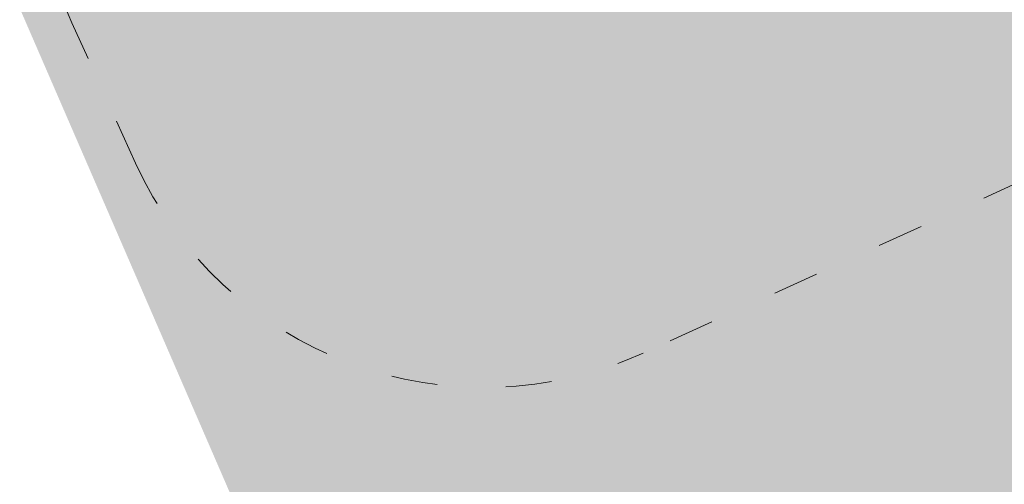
# Model space of a CAD drawing. Header units: millimetres. Extents: x 3267 to 3416, y 1494 to 1704.
# Tile 225 of 256: x 3332.82 to 3335.39, y 1644.65 to 1645.86. Entities that reach past the tile are written whole.
import ezdxf

# ---------------------------------------------------------------- set-up
doc = ezdxf.new("R2010")
doc.units = ezdxf.units.MM
doc.linetypes.add('ACAD_ISO03W100', pattern=[30, 12, -18])
doc.layers.get('0').update_dxf_attribs({"lineweight": 5})
doc.layers.add('1_strefa', color=7, linetype='ACAD_ISO03W100', lineweight=13)
doc.layers.add('1_trawa', color=94, linetype='Continuous', lineweight=13)
picture_1 = doc.add_image_def('image1.jpg', size_in_pixel=(9921, 7015))

msp = doc.modelspace()

# ---------------------------------------------------------------- hatches: boundary and pattern name
at = {"layer": '1_trawa'}
h = msp.add_hatch(dxfattribs=at)
h.set_pattern_fill('GRASS', color=256, scale=0.02)
h.paths.add_polyline_path([(3334.497, 1628.9652), (3339.0975, 1619.4213), (3348.9953, 1624.3562), (3346.994, 1628.7124), (3349.3865, 1629.9737), (3347.1512, 1634.4877)])
h.paths.add_polyline_path([(3321.0102, 1612.4815), (3332.9325, 1618.2285), (3329.2955, 1625.7736), (3317.3732, 1620.0266)])
h.paths.add_polyline_path([(3364.3966, 1640.3923), (3362.9801, 1643.7026), (3354.9045, 1640.1453), (3358.8282, 1631.2377), (3364.4592, 1633.7181), (3363.2067, 1636.6064), (3362.064, 1639.3526)])
h.paths.add_polyline_path([(3329.5269, 1638.0159), (3330.259, 1638.3334), (3326.1318, 1647.8675), (3310.174, 1640.9595), (3309.0511, 1640.4276), (3314.9073, 1627.2944), (3331.8101, 1634.8316), (3331.4478, 1635.579), (3330.2543, 1638.3314), (3329.5269, 1638.0159), (3330.7204, 1635.2636), (3323.8395, 1632.2798), (3322.6459, 1635.0686)])
h.paths.add_polyline_path([(3333.9168, 1643.3717), (3332.2997, 1647.1008), (3342.8733, 1651.6858), (3346.6663, 1648.736), (3348.1226, 1645.1719), (3343.0771, 1642.984), (3341.0397, 1642.0803), (3340.2172, 1643.9238), (3338.841, 1643.327), (3338.0453, 1645.162)])

# ---------------------------------------------------------------- linework, layer by layer
at = {"layer": '1_strefa', "color": 0, "ltscale": 0.01}
msp.add_lwpolyline([(3338.2354, 1648.2574), (3338.4019, 1647.8917, -0.414214), (3337.9059, 1646.5673), (3334.4496, 1644.9943, -0.414214), (3333.1252, 1645.4903), (3332.9588, 1645.8561, -0.414214), (3333.4547, 1647.1805), (3336.911, 1648.7534, -0.414214)], format="xyb", close=True, dxfattribs=at)

# ---------------------------------------------------------------- pictures from other files: only their frames are drawn
image = msp.add_image(picture_1, insert=(3267.0464, 1704.245), size_in_units=(210.4454, 148.803), rotation=-90, dxfattribs=dict(fade=42))
image.dxf.flags = 7

doc.saveas('drawing.dxf')
